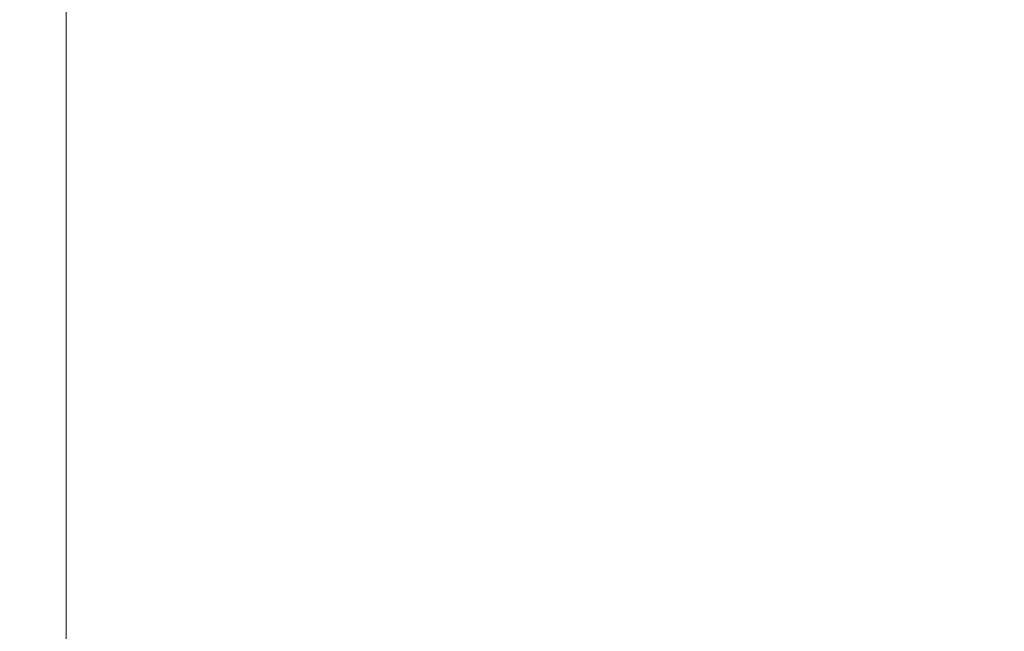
# Model space of a CAD drawing. Header units: centimetres. Extents: x -25.9 to 27.4, y -21.7 to -19.9.
# Tile 37 of 202: x -25.796 to -25.615, y -20.085 to -19.973. Entities that reach past the tile are written whole.
import ezdxf

# ---------------------------------------------------------------- set-up
doc = ezdxf.new("R2010")
doc.units = ezdxf.units.CM
doc.header["$LTSCALE"] = 2.54
doc.layers.add('Lucido design-1', color=7, linetype='Continuous')

# ---------------------------------------------------------------- blocks, each defined once
blk = doc.blocks.new('Gruppo-5-1')
at = {"color": 7, "linetype": 'Continuous', "lineweight": 9}
for points, invisible_edges in [([(-25.79743, -21.56, 875.62188), (-25.79743, -19.96, 875.62188), (-25.79344, -19.96, 875.62156), (-25.79344, -21.56, 875.62156)], 5), ([(-25.7957, -19.96, 876.42105), (-25.79742, -19.96, 876.42087), (-25.79742, -21.56, 876.42087), (-25.7957, -21.56, 876.42105)], 10), ([(-25.7957, -21.56, 876.42105), (-25.79344, -21.56, 876.42118), (-25.79344, -19.96, 876.42118), (-25.7957, -19.96, 876.42105)], 10), ([(-25.7914, -19.96, 876.42131), (-25.79344, -19.96, 876.42118), (-25.79344, -21.56, 876.42118), (-25.7914, -21.56, 876.42131)], 10), ([(-25.79344, -21.56, 875.62156), (-25.79344, -19.96, 875.62156), (-25.78945, -19.96, 875.6214), (-25.78945, -21.56, 875.6214)], 5), ([(-25.7914, -21.56, 876.42131), (-25.78945, -21.56, 876.42134), (-25.78945, -19.96, 876.42134), (-25.7914, -19.96, 876.42131)], 10), ([(-25.78945, -19.96, 876.42134), (-25.78945, -21.56, 876.42134), (-25.78748, -21.56, 876.42138), (-25.78748, -19.96, 876.42138)], 1), ([(-25.78945, -21.56, 875.6214), (-25.78945, -19.96, 875.6214), (-25.78748, -19.96, 875.62138), (-25.78748, -21.56, 875.62138)], 1), ([(-25.78748, -21.56, 875.62138), (-25.78748, -19.96, 875.62138), (-8.08748, -19.96, 875.62138), (-8.08748, -21.16, 875.62138)], 8)]:
    blk.add_3dface(points, dxfattribs=dict(at, invisible_edges=invisible_edges))
blk.add_3dface([(-25.78748, -19.96, 876.42138), (-25.78748, -21.56, 876.42138), (27.31252, -21.56, 876.42138), (27.31252, -19.96, 876.42138)], dxfattribs=at)

msp = doc.modelspace()

# ---------------------------------------------------------------- block references
at = {"layer": 'Lucido design-1', "color": 7}
msp.add_blockref('Gruppo-5-1', (0, 0), dxfattribs=at)

doc.saveas('drawing.dxf')
